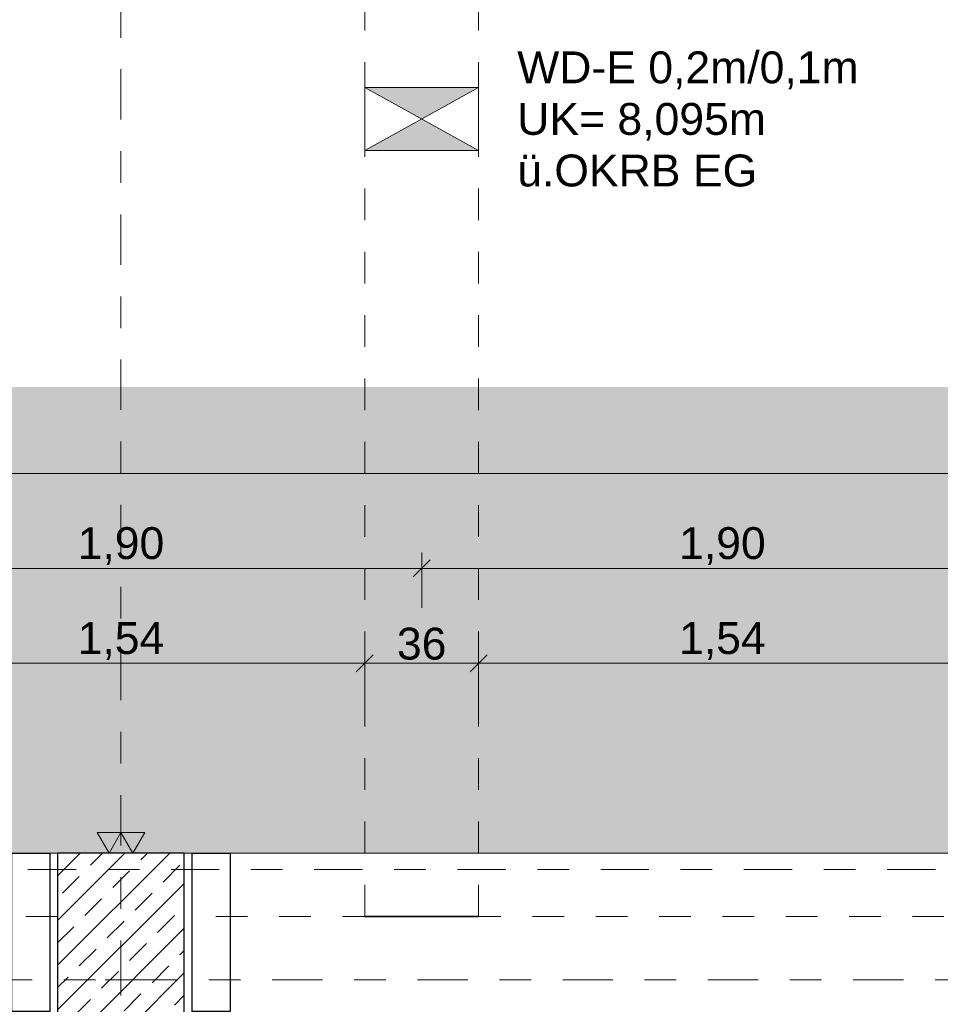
# Model space of a CAD drawing. Header units: metres. Extents: x -180 to 4, y -49 to 6.
# Tile 130 of 256: x -152.94 to -150.03, y -39.52 to -36.41. Entities that reach past the tile are written whole.
import ezdxf

# ---------------------------------------------------------------- set-up
doc = ezdxf.new("R2010")
doc.units = ezdxf.units.M
doc.header["$LTSCALE"] = 0.05
doc.header["$PDMODE"] = 1
doc.header["$PDSIZE"] = -2
for name, pattern in [('ISO-10 Strichpunktlinie', [4.699, 3.048, -0.762, 0.127, -0.762]), ('Linienart-20', [2.116531, 1.058062, -1.058469]), ('Linienart-53', [5.291531, 3.175, -1.058062, 0.352704, -0.705764])]:
    doc.linetypes.add(name, pattern=pattern)
doc.layers.get('0').update_dxf_attribs({"lineweight": 25})
for name, color, linetype, lineweight, true_color in [('30 -33 Aussenwände- 3 Aussenstützen', 7, 'Continuous', 50, 0x0000dd), ('30 -33 Aussenwände- 7 Fassade_ Elemente', 7, 'Continuous', 9, 0x00aacc), ('30 -34 Innenwände- 11 Durchbruch', 4, 'Continuous', 9, 0x00ffff), ('30 -35 Decken- 1 Konstruktion-Träger- Stahlbeton', 7, 'Continuous', 13, 0x33aa00), ('70 -72 Beschriftung- 1 Beschriftung allgemein', 7, 'Continuous', 9, 0xff6633), ('70 -72 Beschriftung- 2 Beschriftung Bauteile', 7, 'Continuous', 9, 0x9999ff), ('70 -72 Beschriftung- 7 Detailverweise Linie', 7, 'Continuous', 9, 0x00dd00), ('70 -76 Bemaßung- 2 Allgemein', 7, 'Continuous', 5, 0x6666cc), ('CW-Unsichtbar', 7, 'Continuous', 9, 0x599559)]:
    doc.layers.add(name, color=color, linetype=linetype, lineweight=lineweight, true_color=true_color)
for name, color, linetype, lineweight in [('70 -71 Achsen- 1 Gebäudeachsen', 7, 'Linienart-53', 18), ('70 -72 Beschriftung-14 Schatten', 7, 'Continuous', 5), ('70 -73 Bauteildarst.- 1 Ansicht 0.15', 7, 'Continuous', 15), ('Keine', 7, 'Continuous', 9)]:
    doc.layers.add(name, color=color, linetype=linetype, lineweight=lineweight)
doc.styles.add('Arial', font='arial.ttf')
doc.dimstyles.new('k+k 1_50', dxfattribs={"dimtxt": 0.100689, "dimasz": 0.05302, "dimexe": 0.05, "dimexo": 0.15, "dimgap": 0.01, "dimtad": 1, "dimdec": 3, "dimtxsty": 'Arial', "dimblk": 'VW_SLASH', "dimblk1": 'VW_SLASH', "dimblk2": 'VW_SLASH', "dimcen": 0, "dimdle": 0.05, "dimadec": 3, "dimazin": 0, "dimtfac": 0.75, "dimtdec": 3, "dimtix": 1, "dimtmove": 0, "dimatfit": 0, "dimldrblk": 'VW_SLASH-1', "dimfxl": 0.125, "dimfxlon": 1, "dimfrac": 2, "dimtolj": 1, "dimarcsym": 0})
doc.dimstyles.new('k+k_klein', dxfattribs={"dimtxt": 0.100689, "dimasz": 0.05302, "dimexe": 0.05, "dimexo": 0.15, "dimgap": 0.005, "dimtad": 1, "dimdec": 3, "dimtxsty": 'Arial', "dimblk": 'VW_SLASH-2', "dimblk1": 'VW_SLASH-2', "dimblk2": 'VW_SLASH-2', "dimcen": 0, "dimdle": 0.025, "dimadec": 3, "dimazin": 0, "dimtfac": 0.75, "dimtdec": 3, "dimtix": 1, "dimtmove": 0, "dimatfit": 0, "dimldrblk": 'VW_FILLEDARROW', "dimfxl": 0.1, "dimfxlon": 1, "dimfrac": 2, "dimtolj": 1, "dimarcsym": 0})

# ---------------------------------------------------------------- blocks, each defined once
blk = doc.blocks.new('Gruppe-2243')
at = {"color": 255}
blk.add_wipeout([(-152.621, -40.044), (-160.221, -40.044), (-160.221, -39.047), (-152.621, -39.047)], dxfattribs=at).dxf.layer = '30 -33 Aussenwände- 7 Fassade_ Elemente'
at = {"layer": '30 -33 Aussenwände- 7 Fassade_ Elemente'}
for p, q in [((-152.621, -39.497), (-152.621, -39.397)), ((-152.671, -39.447), (-152.571, -39.447))]:
    blk.add_line(p, q, dxfattribs=at)
at = {"color": 255}
blk.add_wipeout([(-152.846, -39.802), (-152.846, -39.047), (-159.996, -39.047), (-159.996, -39.802), (-160.151, -39.802), (-160.151, -40.044), (-152.691, -40.044), (-152.691, -39.802)], dxfattribs=at).dxf.layer = '30 -33 Aussenwände- 7 Fassade_ Elemente'
at = {"layer": '30 -33 Aussenwände- 7 Fassade_ Elemente', "flags": 128}
blk.add_lwpolyline([(-152.846, -39.802), (-152.846, -39.047), (-159.996, -39.047), (-159.996, -39.802), (-160.151, -39.802), (-160.151, -40.044), (-152.691, -40.044), (-152.691, -39.802)], close=True, dxfattribs=at)
at = {"color": 255, "lineweight": 25}
blk.add_wipeout([(-152.846, -39.547), (-152.966, -39.547), (-152.966, -39.047), (-152.846, -39.047)], dxfattribs=at).dxf.layer = '30 -33 Aussenwände- 7 Fassade_ Elemente'
at = {"layer": '30 -33 Aussenwände- 7 Fassade_ Elemente', "lineweight": 25, "flags": 128}
blk.add_lwpolyline([(-152.846, -39.547), (-152.966, -39.547), (-152.966, -39.047), (-152.846, -39.047)], close=True, dxfattribs=at)
blk = doc.blocks.new('Gruppe-3113')
at = {"color": 255, "linetype": 'Continuous', "lineweight": 9, "transparency": 33554687}
blk.add_wipeout([(-1.1, 0.035), (-1.1, -0.225), (1.1, -0.225), (1.1, 0.035)], dxfattribs=at).dxf.layer = '30 -33 Aussenwände- 7 Fassade_ Elemente'
at = {"layer": '30 -33 Aussenwände- 7 Fassade_ Elemente', "color": 7, "linetype": 'Continuous', "lineweight": 9, "transparency": 33554687, "flags": 128}
blk.add_lwpolyline([(-1.1, 0.035), (-1.1, -0.225), (1.1, -0.225), (1.1, 0.035)], dxfattribs=at)
blk = doc.blocks.new('Gruppe-3114')
at = {"color": 255, "linetype": 'Continuous', "lineweight": 9, "transparency": 33554687}
blk.add_wipeout([(-1.1, 0.125), (-1.1, 0.225), (1.1, 0.225), (1.1, 0.125)], dxfattribs=at).dxf.layer = '30 -33 Aussenwände- 7 Fassade_ Elemente'
at = {"layer": '30 -33 Aussenwände- 7 Fassade_ Elemente', "color": 7, "linetype": 'Continuous', "lineweight": 9, "transparency": 33554687, "flags": 128}
blk.add_lwpolyline([(-1.1, 0.125), (-1.1, 0.225), (1.1, 0.225), (1.1, 0.125)], dxfattribs=at)
blk = doc.blocks.new('Gruppe-3115')
at = {"color": 255, "linetype": 'Continuous', "lineweight": 5, "transparency": 33554687}
blk.add_wipeout([(-1.02, 0.1075), (-1.02, 0.125), (1.02, 0.125), (1.02, 0.1075)], dxfattribs=at).dxf.layer = '30 -33 Aussenwände- 7 Fassade_ Elemente'
blk = doc.blocks.new('Gruppe-3116')
at = {"layer": '30 -33 Aussenwände- 7 Fassade_ Elemente', "color": 7, "linetype": 'Continuous', "lineweight": 9, "transparency": 33554687}
blk.add_line((-1.02, 0.125), (1.02, 0.125), dxfattribs=at)
at = {"color": 255, "linetype": 'Continuous', "lineweight": 9, "transparency": 33554687}
blk.add_wipeout([(-1.02, 0.125), (1.02, 0.125), (1.02, 0.035), (-1.02, 0.035)], dxfattribs=at).dxf.layer = '30 -33 Aussenwände- 7 Fassade_ Elemente'
at = {"layer": '30 -33 Aussenwände- 7 Fassade_ Elemente', "color": 7, "linetype": 'Continuous', "lineweight": 9, "transparency": 33554687}
blk.add_line((1.02, 0.08), (-1.02, 0.08), dxfattribs=at)
at = {"layer": '30 -33 Aussenwände- 7 Fassade_ Elemente', "color": 7, "linetype": 'Continuous', "lineweight": 9, "transparency": 33554687, "flags": 128}
blk.add_lwpolyline([(-1.02, 0.125), (1.02, 0.125), (1.02, 0.035), (-1.02, 0.035)], close=True, dxfattribs=at)
blk = doc.blocks.new('Gruppe-3117')
at = {"color": 255, "linetype": 'Continuous', "lineweight": 9, "transparency": 33554687}
for points in [[(-1.1, 0.125), (-1.02, 0.125), (-1.02, 0.035), (-1.1, 0.035)], [(1.1, 0.125), (1.02, 0.125), (1.02, 0.035), (1.1, 0.035)]]:
    blk.add_wipeout(points, dxfattribs=at).dxf.layer = '30 -33 Aussenwände- 7 Fassade_ Elemente'
at = {"layer": '30 -33 Aussenwände- 7 Fassade_ Elemente', "color": 7, "linetype": 'Continuous', "lineweight": 9, "transparency": 33554687}
for p, q in [((-1.1, 0.035), (-1.1, 0.125)), ((-1.02, 0.035), (-1.02, 0.125)), ((1.02, 0.035), (1.02, 0.125)), ((1.1, 0.035), (1.1, 0.125))]:
    blk.add_line(p, q, dxfattribs=at)
at = {"layer": '30 -33 Aussenwände- 7 Fassade_ Elemente', "color": 7, "linetype": 'Continuous', "lineweight": 9, "transparency": 33554687, "flags": 128}
for points in [[(-1.1, 0.125), (-1.02, 0.125), (-1.02, 0.035), (-1.1, 0.035)], [(1.1, 0.125), (1.02, 0.125), (1.02, 0.035), (1.1, 0.035)]]:
    blk.add_lwpolyline(points, close=True, dxfattribs=at)
blk = doc.blocks.new('Gruppe-3118')
at = {"layer": '30 -33 Aussenwände- 7 Fassade_ Elemente', "color": 7, "transparency": 33554687}
for name in ['Gruppe-3114', 'Gruppe-3113']:
    blk.add_blockref(name, (0, 0), dxfattribs=at)
blk.add_blockref('Gruppe-3115', (0, 0), dxfattribs=at)
blk.add_blockref('Gruppe-3116', (0, 0), dxfattribs=at)
blk.add_blockref('Gruppe-3117', (0, 0), dxfattribs=at)
blk = doc.blocks.new('Fenster (2D)-121')
at = {"layer": 'CW-Unsichtbar', "linetype": 'Continuous', "lineweight": 5, "transparency": 33554687}
for p in [(-1.1, 0), (1.1, 0)]:
    blk.add_point(p, dxfattribs=at)
at = {"layer": '30 -33 Aussenwände- 7 Fassade_ Elemente', "color": 0, "flags": 1}
for tag in ['IFC_UUID', 'instanceID']:
    blk.add_attdef(tag, (-152.2643, -39.902), '', height=0.00018, dxfattribs=at)
at = {"layer": '30 -33 Aussenwände- 7 Fassade_ Elemente', "color": 7, "transparency": 33554687}
blk.add_blockref('Gruppe-3118', (0, 0), dxfattribs=at)
blk = doc.blocks.new('Gruppe-3170')
at = {"layer": '30 -33 Aussenwände- 7 Fassade_ Elemente', "rotation": 180}
blk.add_blockref('Fenster (2D)-121', (-151.1643, -39.677), dxfattribs=at)
at = {"color": 255}
blk.add_wipeout([(-145.021, -40.044), (-152.621, -40.044), (-152.621, -39.047), (-145.021, -39.047)], dxfattribs=at).dxf.layer = '30 -33 Aussenwände- 7 Fassade_ Elemente'
at = {"layer": '30 -33 Aussenwände- 7 Fassade_ Elemente'}
for p, q in [((-152.621, -39.497), (-152.621, -39.397)), ((-152.671, -39.447), (-152.571, -39.447))]:
    blk.add_line(p, q, dxfattribs=at)
at = {"color": 255}
blk.add_wipeout([(-145.246, -39.802), (-145.246, -39.047), (-152.396, -39.047), (-152.396, -39.802), (-152.551, -39.802), (-152.551, -40.044), (-145.091, -40.044), (-145.091, -39.802)], dxfattribs=at).dxf.layer = '30 -33 Aussenwände- 7 Fassade_ Elemente'
at = {"layer": '30 -33 Aussenwände- 7 Fassade_ Elemente', "flags": 128}
blk.add_lwpolyline([(-145.246, -39.802), (-145.246, -39.047), (-152.396, -39.047), (-152.396, -39.802), (-152.551, -39.802), (-152.551, -40.044), (-145.091, -40.044), (-145.091, -39.802)], close=True, dxfattribs=at)
at = {"color": 255, "lineweight": 25}
blk.add_wipeout([(-152.276, -39.547), (-152.396, -39.547), (-152.396, -39.047), (-152.276, -39.047)], dxfattribs=at).dxf.layer = '30 -33 Aussenwände- 7 Fassade_ Elemente'
at = {"layer": '30 -33 Aussenwände- 7 Fassade_ Elemente', "lineweight": 25, "flags": 128}
blk.add_lwpolyline([(-152.276, -39.547), (-152.396, -39.547), (-152.396, -39.047), (-152.276, -39.047)], close=True, dxfattribs=at)
blk = doc.blocks.new('Gruppe-11025')
at = {"layer": '30 -35 Decken- 1 Konstruktion-Träger- Stahlbeton', "color": 7, "linetype": 'Linienart-20', "lineweight": 13, "transparency": 33554687}
blk.add_line((-99.221, -39.247), (-160.421, -39.247), dxfattribs=at)
at = {"layer": '30 -35 Decken- 1 Konstruktion-Träger- Stahlbeton', "color": 0, "flags": 1}
for tag in ['IFC_UUID', 'instanceID']:
    blk.add_attdef(tag, (-160.421, -39.647), '', height=0.00018, dxfattribs=at)
blk = doc.blocks.new('Gruppe-11486')
at = {"layer": '30 -33 Aussenwände- 3 Aussenstützen', "linetype": 'Continuous', "lineweight": 9, "transparency": 33554687}
for p, q in [((-152.621, -39.497), (-152.621, -39.397)), ((-152.671, -39.447), (-152.571, -39.447))]:
    blk.add_line(p, q, dxfattribs=at)
blk = doc.blocks.new('Gruppe-11487')
at = {"color": 255, "lineweight": 25, "transparency": 33554687}
blk.add_wipeout([(-152.821, -39.047), (-152.821, -39.647), (-152.421, -39.647), (-152.421, -39.047)], dxfattribs=at).dxf.layer = '30 -33 Aussenwände- 3 Aussenstützen'
at = {"layer": '30 -33 Aussenwände- 3 Aussenstützen', "linetype": 'Continuous', "lineweight": 9, "transparency": 33554687}
h = blk.add_hatch(dxfattribs=at)
h.set_pattern_fill('Stahlbeton1 1mm SRF', style=0, pattern_type=2)
h.set_pattern_definition([(45, (0, 0), (0.07071068, -0.07071068), []), (45, (0.03536, -0.03536), (0.07071068, -0.07071068), [0.075, -0.05])])
h.paths.add_polyline_path([(-152.821, -39.047), (-152.821, -39.647), (-152.421, -39.647), (-152.421, -39.047)])
at = {"layer": '30 -33 Aussenwände- 3 Aussenstützen', "lineweight": 25, "transparency": 33554687, "flags": 128}
blk.add_lwpolyline([(-152.821, -39.047), (-152.821, -39.647), (-152.421, -39.647), (-152.421, -39.047)], close=True, dxfattribs=at)
at = {"layer": '30 -33 Aussenwände- 3 Aussenstützen', "transparency": 33554687}
blk.add_blockref('Gruppe-11486', (0, 0), dxfattribs=at)
blk = doc.blocks.new('Gruppe-11488')
at = {"layer": '30 -33 Aussenwände- 3 Aussenstützen', "color": 7}
blk.add_blockref('Gruppe-11487', (0, 0), dxfattribs=at)
at = {"layer": '30 -33 Aussenwände- 3 Aussenstützen', "color": 0, "flags": 1}
for tag in ['IFC_UUID', 'instanceID']:
    blk.add_attdef(tag, (-152.821, -39.647), '', height=0.00018, dxfattribs=at)
blk = doc.blocks.new('Gruppe-12219')
at = {"layer": '30 -35 Decken- 1 Konstruktion-Träger- Stahlbeton', "color": 7, "linetype": 'Linienart-20', "lineweight": 13, "transparency": 33554687}
for p, q in [((-151.851, -39.247), (-151.851, -11.897)), ((-151.491, -39.247), (-151.491, -11.897))]:
    blk.add_line(p, q, dxfattribs=at)
at = {"layer": '30 -35 Decken- 1 Konstruktion-Träger- Stahlbeton', "color": 7, "linetype": 'Continuous', "lineweight": 35, "transparency": 33554687, "flags": 128}
blk.add_lwpolyline([(-151.851, -39.247), (-151.491, -39.247)], dxfattribs=at)
at = {"layer": '30 -35 Decken- 1 Konstruktion-Träger- Stahlbeton', "color": 0, "flags": 1}
for tag in ['IFC_UUID', 'instanceID']:
    blk.add_attdef(tag, (-151.851, -39.247), '', height=0.00018, dxfattribs=at)
blk = doc.blocks.new('_01-OG1_Tragwerk (2D)')
at = {"layer": '30 -33 Aussenwände- 7 Fassade_ Elemente', "color": 7}
blk.add_blockref('Gruppe-2243', (0, 0), dxfattribs=at)
blk.add_blockref('Gruppe-3170', (0, 0), dxfattribs=at)
at = {"layer": '30 -35 Decken- 1 Konstruktion-Träger- Stahlbeton'}
for name in ['Gruppe-12219', 'Gruppe-11025']:
    blk.add_blockref(name, (0, 0), dxfattribs=at)
at = {"layer": '30 -33 Aussenwände- 3 Aussenstützen'}
blk.add_blockref('Gruppe-11488', (0, 0), dxfattribs=at)
blk = doc.blocks.new('Gruppe-14091')
at = {"layer": '30 -34 Innenwände- 11 Durchbruch', "linetype": 'Continuous', "lineweight": 0}
blk.add_hatch(color=4, dxfattribs=at).paths.add_polyline_path([(-151.851, -36.627), (-151.491, -36.627), (-151.851, -36.827), (-151.491, -36.827)])
at = {"layer": '30 -34 Innenwände- 11 Durchbruch', "flags": 128}
blk.add_lwpolyline([(-151.851, -36.627), (-151.491, -36.627), (-151.851, -36.827), (-151.491, -36.827)], close=True, dxfattribs=at)
blk = doc.blocks.new('Gruppe-14092')
at = {"layer": '30 -34 Innenwände- 11 Durchbruch', "flags": 128}
blk.add_lwpolyline([(-151.851, -36.827), (-151.851, -36.627), (-151.491, -36.827), (-151.491, -36.627)], close=True, dxfattribs=at)
blk = doc.blocks.new('Gruppe-14093')
at = {"layer": '30 -34 Innenwände- 11 Durchbruch', "insert": (-151.3692, -36.9415), "char_height": 0.100689, "attachment_point": 7, "line_spacing_factor": 0.970891, "style": 'Arial'}
blk.add_mtext('WD-E 0,2m/0,1m\\PUK= 8,095m \\Pü.OKRB EG', dxfattribs=at)
blk = doc.blocks.new('Gruppe-14094')
at = {"layer": '30 -34 Innenwände- 11 Durchbruch', "color": 7, "transparency": 33554687}
blk.add_blockref('Gruppe-14093', (0, 0), dxfattribs=at)
at = {"layer": '30 -34 Innenwände- 11 Durchbruch'}
for name in ['Gruppe-14091', 'Gruppe-14092']:
    blk.add_blockref(name, (0, 0), dxfattribs=at)
blk = doc.blocks.new('Gruppe-14095')
at = {"layer": 'CW-Unsichtbar', "linetype": 'Continuous', "lineweight": 5, "transparency": 33554687}
for p in [(-151.851, -36.727), (-151.491, -36.727)]:
    blk.add_point(p, dxfattribs=at)
at = {"layer": '30 -34 Innenwände- 11 Durchbruch', "color": 7, "transparency": 33554687}
blk.add_blockref('Gruppe-14094', (0, 0), dxfattribs=at)
at = {"layer": '30 -34 Innenwände- 11 Durchbruch', "color": 0, "flags": 1}
for tag in ['IFC_UUID', 'instanceID', 'prm0_name', 'prm0_type', 'prm0_value', 'prm1_name', 'prm1_type', 'prm1_value', 'prm2_name', 'prm2_type', 'prm2_value', 'prm3_name', 'prm3_type', 'prm3_value', 'prm4_name', 'prm4_type', 'prm4_value', 'prm5_name', 'prm5_type', 'prm5_value', 'prm6_name', 'prm6_type', 'prm6_value', 'prm7_name', 'prm7_type', 'prm7_value']:
    blk.add_attdef(tag, (-151.851, -36.9461), '', height=0.00018, dxfattribs=at)
blk = doc.blocks.new('_OG1_2D (2D)')
at = {"layer": '70 -72 Beschriftung-14 Schatten', "linetype": 'Continuous', "lineweight": 0}
blk.add_hatch(color=7, dxfattribs=at).paths.add_polyline_path([(-159.97099996, -11.94704198), (-159.09413416, -11.94704198), (-159.09413416, -37.57385778), (-99.54599996, -37.57385778), (-99.54599996, -39.04704198), (-159.97099996, -39.04704198)])
at = {"layer": '70 -72 Beschriftung- 7 Detailverweise Linie', "linetype": 'ISO-10 Strichpunktlinie', "flags": 128}
blk.add_lwpolyline([(-160.15352994, -39.09857212), (-99.45100868, -39.09857212), (-99.45100868, -40.11857212), (-160.15352994, -40.11857212)], close=True, dxfattribs=at)
at = {"layer": '70 -73 Bauteildarst.- 1 Ansicht 0.15', "flags": 128}
blk.add_lwpolyline([(-159.97099996, -11.94704198), (-99.54599996, -11.94704198), (-99.54599996, -39.04704198), (-159.97099996, -39.04704198)], close=True, dxfattribs=at)
at = {"layer": '30 -34 Innenwände- 11 Durchbruch'}
blk.add_blockref('Gruppe-14095', (0, 0), dxfattribs=at)
blk = doc.blocks.new('VW_SLASH-2')
at = {"color": 0, "linetype": 'ByBlock', "lineweight": -2, "transparency": 16777216}
blk.add_line((0.472, 0), (-1, 0), dxfattribs=at)
at = {"color": 0, "lineweight": 5, "transparency": 16777216, "flags": 128}
blk.add_lwpolyline([(0.5, 0.5), (-0.5, -0.5)], dxfattribs=at)
blk = doc.blocks.new('*D16895')
at = {"layer": '70 -76 Bemaßung- 2 Allgemein', "color": 0, "lineweight": -2}
for p, q in [((-160.021, -43.672), (-160.021, -43.822)), ((-152.821, -43.672), (-152.821, -43.822)), ((-152.874, -43.772), (-159.968, -43.772))]:
    blk.add_line(p, q, dxfattribs=at)
at = {"layer": 'Defpoints', "color": 0}
for p in [(-160.021, -30.997), (-152.821, -39.047), (-160.021, -43.772)]:
    blk.add_point(p, dxfattribs=at)
at = {"layer": '70 -76 Bemaßung- 2 Allgemein', "color": 0, "lineweight": -2, "xscale": 0.05302001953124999, "yscale": 0.05302001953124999, "zscale": 0.05302001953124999, "rotation": 180}
blk.add_blockref('VW_SLASH-2', (-160.021, -43.772), dxfattribs=at)
at = {"layer": '70 -76 Bemaßung- 2 Allgemein', "color": 0, "lineweight": -2, "xscale": 0.05302001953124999, "yscale": 0.05302001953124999, "zscale": 0.05302001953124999}
blk.add_blockref('VW_SLASH-2', (-152.821, -43.772), dxfattribs=at)
at = {"layer": '70 -76 Bemaßung- 2 Allgemein', "color": 0, "insert": (-156.421, -43.7016), "char_height": 0.10069, "attachment_point": 5, "style": 'Arial'}
blk.add_mtext('\\A1;7,20', dxfattribs=at)
blk = doc.blocks.new('VW_FILLEDARROW')
at = {"linetype": 'Continuous', "lineweight": 0, "transparency": 16777216}
blk.add_hatch(color=0, dxfattribs=at).paths.add_polyline_path([(-2.829, 0.758), (0, 0), (-2.829, -0.758)])
at = {"color": 0, "lineweight": 5, "transparency": 16777216, "flags": 128}
blk.add_lwpolyline([(-2.829, 0.758), (0, 0), (-2.829, -0.758)], close=True, dxfattribs=at)
blk = doc.blocks.new('*D16896')
at = {"layer": '70 -76 Bemaßung- 2 Allgemein', "color": 0, "lineweight": -2}
for p, q in [((-152.821, -43.672), (-152.821, -43.822)), ((-152.621, -43.672), (-152.621, -43.822)), ((-152.674, -43.772), (-152.768, -43.772))]:
    blk.add_line(p, q, dxfattribs=at)
at = {"layer": 'Defpoints', "color": 0}
for p in [(-152.821, -39.047), (-152.621, -40.794), (-152.821, -43.772)]:
    blk.add_point(p, dxfattribs=at)
at = {"layer": '70 -76 Bemaßung- 2 Allgemein', "color": 0, "lineweight": -2, "xscale": 0.05302001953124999, "yscale": 0.05302001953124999, "zscale": 0.05302001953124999, "rotation": 180}
blk.add_blockref('VW_SLASH-2', (-152.821, -43.772), dxfattribs=at)
at = {"layer": '70 -76 Bemaßung- 2 Allgemein', "color": 0, "lineweight": -2, "xscale": 0.05302001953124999, "yscale": 0.05302001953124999, "zscale": 0.05302001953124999}
blk.add_blockref('VW_SLASH-2', (-152.621, -43.772), dxfattribs=at)
at = {"layer": '70 -76 Bemaßung- 2 Allgemein', "color": 0, "insert": (-152.721, -43.7106), "char_height": 0.10069, "attachment_point": 5, "style": 'Arial'}
blk.add_mtext('\\A1;20', dxfattribs=at)
blk = doc.blocks.new('*D16897')
at = {"layer": '70 -76 Bemaßung- 2 Allgemein', "color": 0, "lineweight": -2}
for p, q in [((-152.621, -43.672), (-152.621, -43.822)), ((-152.421, -43.672), (-152.421, -43.822)), ((-152.474, -43.772), (-152.568, -43.772))]:
    blk.add_line(p, q, dxfattribs=at)
at = {"layer": 'Defpoints', "color": 0}
for p in [(-152.421, -39.047), (-152.621, -40.794), (-152.621, -43.772)]:
    blk.add_point(p, dxfattribs=at)
at = {"layer": '70 -76 Bemaßung- 2 Allgemein', "color": 0, "lineweight": -2, "xscale": 0.05302001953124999, "yscale": 0.05302001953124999, "zscale": 0.05302001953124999, "rotation": 180}
blk.add_blockref('VW_SLASH-2', (-152.621, -43.772), dxfattribs=at)
at = {"layer": '70 -76 Bemaßung- 2 Allgemein', "color": 0, "lineweight": -2, "xscale": 0.05302001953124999, "yscale": 0.05302001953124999, "zscale": 0.05302001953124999}
blk.add_blockref('VW_SLASH-2', (-152.421, -43.772), dxfattribs=at)
at = {"layer": '70 -76 Bemaßung- 2 Allgemein', "color": 0, "insert": (-152.521, -43.7106), "char_height": 0.10069, "attachment_point": 5, "style": 'Arial'}
blk.add_mtext('\\A1;20', dxfattribs=at)
blk = doc.blocks.new('*D16898')
at = {"layer": '70 -76 Bemaßung- 2 Allgemein', "color": 0, "lineweight": -2}
for p, q in [((-152.421, -43.672), (-152.421, -43.822)), ((-145.221, -43.672), (-145.221, -43.822)), ((-145.274, -43.772), (-152.368, -43.772))]:
    blk.add_line(p, q, dxfattribs=at)
at = {"layer": 'Defpoints', "color": 0}
for p in [(-152.421, -39.047), (-145.221, -39.047), (-152.421, -43.772)]:
    blk.add_point(p, dxfattribs=at)
at = {"layer": '70 -76 Bemaßung- 2 Allgemein', "color": 0, "lineweight": -2, "xscale": 0.05302001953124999, "yscale": 0.05302001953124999, "zscale": 0.05302001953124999, "rotation": 180}
blk.add_blockref('VW_SLASH-2', (-152.421, -43.772), dxfattribs=at)
at = {"layer": '70 -76 Bemaßung- 2 Allgemein', "color": 0, "lineweight": -2, "xscale": 0.05302001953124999, "yscale": 0.05302001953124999, "zscale": 0.05302001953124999}
blk.add_blockref('VW_SLASH-2', (-145.221, -43.772), dxfattribs=at)
at = {"layer": '70 -76 Bemaßung- 2 Allgemein', "color": 0, "insert": (-148.821, -43.7016), "char_height": 0.10069, "attachment_point": 5, "style": 'Arial'}
blk.add_mtext('\\A1;7,20', dxfattribs=at)
blk = doc.blocks.new('VW_SLASH')
at = {"color": 0, "linetype": 'ByBlock', "lineweight": -2, "transparency": 16777216}
blk.add_line((0.943, 0), (-1, 0), dxfattribs=at)
at = {"color": 0, "lineweight": 20, "transparency": 16777216, "flags": 128}
blk.add_lwpolyline([(0.5, 0.5), (-0.5, -0.5)], dxfattribs=at)
blk = doc.blocks.new('*D18686')
at = {"layer": '70 -76 Bemaßung- 2 Allgemein', "color": 0, "lineweight": -2}
for p, q in [((-153.391, -38.572), (-153.391, -38.397)), ((-151.851, -38.572), (-151.851, -38.397)), ((-151.904, -38.447), (-153.338, -38.447))]:
    blk.add_line(p, q, dxfattribs=at)
at = {"layer": 'Defpoints', "color": 0}
for p in [(-153.391, -38.447), (-153.391, -39.447), (-151.851, -39.447)]:
    blk.add_point(p, dxfattribs=at)
at = {"layer": '70 -76 Bemaßung- 2 Allgemein', "color": 0, "lineweight": -2, "xscale": 0.05302001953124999, "yscale": 0.05302001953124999, "zscale": 0.05302001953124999, "rotation": 180}
blk.add_blockref('VW_SLASH', (-153.391, -38.447), dxfattribs=at)
at = {"layer": '70 -76 Bemaßung- 2 Allgemein', "color": 0, "lineweight": -2, "xscale": 0.05302001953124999, "yscale": 0.05302001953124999, "zscale": 0.05302001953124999}
blk.add_blockref('VW_SLASH', (-151.851, -38.447), dxfattribs=at)
at = {"layer": '70 -76 Bemaßung- 2 Allgemein', "color": 0, "insert": (-152.621, -38.3766), "char_height": 0.10069, "attachment_point": 5, "style": 'Arial'}
blk.add_mtext('\\A1;1,54', dxfattribs=at)
blk = doc.blocks.new('VW_SLASH-1')
at = {"color": 0, "linetype": 'ByBlock', "lineweight": -2, "transparency": 16777216}
blk.add_line((0.943, 0), (-1, 0), dxfattribs=at)
at = {"color": 0, "lineweight": 5, "transparency": 16777216, "flags": 128}
blk.add_lwpolyline([(0.5, 0.5), (-0.5, -0.5)], dxfattribs=at)
blk = doc.blocks.new('*D18687')
at = {"layer": '70 -76 Bemaßung- 2 Allgemein', "color": 0, "lineweight": -2}
for p, q in [((-151.851, -38.572), (-151.851, -38.397)), ((-151.491, -38.572), (-151.491, -38.397)), ((-151.544, -38.447), (-151.798, -38.447))]:
    blk.add_line(p, q, dxfattribs=at)
at = {"layer": 'Defpoints', "color": 0}
for p in [(-151.851, -38.447), (-151.851, -39.447), (-151.491, -39.447)]:
    blk.add_point(p, dxfattribs=at)
at = {"layer": '70 -76 Bemaßung- 2 Allgemein', "color": 0, "lineweight": -2, "xscale": 0.05302001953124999, "yscale": 0.05302001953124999, "zscale": 0.05302001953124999, "rotation": 180}
blk.add_blockref('VW_SLASH', (-151.851, -38.447), dxfattribs=at)
at = {"layer": '70 -76 Bemaßung- 2 Allgemein', "color": 0, "lineweight": -2, "xscale": 0.05302001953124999, "yscale": 0.05302001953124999, "zscale": 0.05302001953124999}
blk.add_blockref('VW_SLASH', (-151.491, -38.447), dxfattribs=at)
at = {"layer": '70 -76 Bemaßung- 2 Allgemein', "color": 0, "insert": (-151.671, -38.3856), "char_height": 0.10069, "attachment_point": 5, "style": 'Arial'}
blk.add_mtext('\\A1;36', dxfattribs=at)
blk = doc.blocks.new('*D18688')
at = {"layer": '70 -76 Bemaßung- 2 Allgemein', "color": 0, "lineweight": -2}
for p, q in [((-151.491, -38.572), (-151.491, -38.397)), ((-149.951, -38.572), (-149.951, -38.397)), ((-150.004, -38.447), (-151.438, -38.447))]:
    blk.add_line(p, q, dxfattribs=at)
at = {"layer": 'Defpoints', "color": 0}
for p in [(-151.491, -38.447), (-151.491, -39.447), (-149.951, -39.447)]:
    blk.add_point(p, dxfattribs=at)
at = {"layer": '70 -76 Bemaßung- 2 Allgemein', "color": 0, "lineweight": -2, "xscale": 0.05302001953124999, "yscale": 0.05302001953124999, "zscale": 0.05302001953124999, "rotation": 180}
blk.add_blockref('VW_SLASH', (-151.491, -38.447), dxfattribs=at)
at = {"layer": '70 -76 Bemaßung- 2 Allgemein', "color": 0, "lineweight": -2, "xscale": 0.05302001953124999, "yscale": 0.05302001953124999, "zscale": 0.05302001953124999}
blk.add_blockref('VW_SLASH', (-149.951, -38.447), dxfattribs=at)
at = {"layer": '70 -76 Bemaßung- 2 Allgemein', "color": 0, "insert": (-150.721, -38.3766), "char_height": 0.10069, "attachment_point": 5, "style": 'Arial'}
blk.add_mtext('\\A1;1,54', dxfattribs=at)
blk = doc.blocks.new('*D18946')
at = {"layer": '70 -76 Bemaßung- 2 Allgemein', "color": 0, "lineweight": -2}
for p, q in [((-160.096, -37.972), (-160.096, -37.797)), ((-99.546, -37.972), (-99.546, -37.797)), ((-99.599, -37.847), (-160.043, -37.847))]:
    blk.add_line(p, q, dxfattribs=at)
at = {"layer": 'Defpoints', "color": 0}
for p in [(-160.096, -37.847), (-160.096, -38.447), (-99.546, -38.447)]:
    blk.add_point(p, dxfattribs=at)
at = {"layer": '70 -76 Bemaßung- 2 Allgemein', "color": 0, "lineweight": -2, "xscale": 0.05302001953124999, "yscale": 0.05302001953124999, "zscale": 0.05302001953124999, "rotation": 180}
blk.add_blockref('VW_SLASH', (-160.096, -37.847), dxfattribs=at)
at = {"layer": '70 -76 Bemaßung- 2 Allgemein', "color": 0, "lineweight": -2, "xscale": 0.05302001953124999, "yscale": 0.05302001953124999, "zscale": 0.05302001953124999}
blk.add_blockref('VW_SLASH', (-99.546, -37.847), dxfattribs=at)
at = {"layer": '70 -76 Bemaßung- 2 Allgemein', "color": 0, "insert": (-129.821, -37.7766), "char_height": 0.10069, "attachment_point": 5, "style": 'Arial'}
blk.add_mtext('\\A1;60,55', dxfattribs=at)
blk = doc.blocks.new('*D18951')
at = {"layer": '70 -76 Bemaßung- 2 Allgemein', "color": 0, "lineweight": -2}
for p, q in [((-153.571, -38.272), (-153.571, -38.097)), ((-151.671, -38.272), (-151.671, -38.097)), ((-151.724, -38.147), (-153.518, -38.147))]:
    blk.add_line(p, q, dxfattribs=at)
at = {"layer": 'Defpoints', "color": 0}
for p in [(-153.571, -38.147), (-153.571, -39.447), (-151.671, -39.447)]:
    blk.add_point(p, dxfattribs=at)
at = {"layer": '70 -76 Bemaßung- 2 Allgemein', "color": 0, "lineweight": -2, "xscale": 0.05302001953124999, "yscale": 0.05302001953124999, "zscale": 0.05302001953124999, "rotation": 180}
blk.add_blockref('VW_SLASH', (-153.571, -38.147), dxfattribs=at)
at = {"layer": '70 -76 Bemaßung- 2 Allgemein', "color": 0, "lineweight": -2, "xscale": 0.05302001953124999, "yscale": 0.05302001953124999, "zscale": 0.05302001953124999}
blk.add_blockref('VW_SLASH', (-151.671, -38.147), dxfattribs=at)
at = {"layer": '70 -76 Bemaßung- 2 Allgemein', "color": 0, "insert": (-152.621, -38.0766), "char_height": 0.10069, "attachment_point": 5, "style": 'Arial'}
blk.add_mtext('\\A1;1,90', dxfattribs=at)
blk = doc.blocks.new('*D18952')
at = {"layer": '70 -76 Bemaßung- 2 Allgemein', "color": 0, "lineweight": -2}
for p, q in [((-151.671, -38.272), (-151.671, -38.097)), ((-149.771, -38.272), (-149.771, -38.097)), ((-149.824, -38.147), (-151.618, -38.147))]:
    blk.add_line(p, q, dxfattribs=at)
at = {"layer": 'Defpoints', "color": 0}
for p in [(-151.671, -38.147), (-151.671, -39.447), (-149.771, -39.447)]:
    blk.add_point(p, dxfattribs=at)
at = {"layer": '70 -76 Bemaßung- 2 Allgemein', "color": 0, "lineweight": -2, "xscale": 0.05302001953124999, "yscale": 0.05302001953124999, "zscale": 0.05302001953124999, "rotation": 180}
blk.add_blockref('VW_SLASH', (-151.671, -38.147), dxfattribs=at)
at = {"layer": '70 -76 Bemaßung- 2 Allgemein', "color": 0, "lineweight": -2, "xscale": 0.05302001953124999, "yscale": 0.05302001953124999, "zscale": 0.05302001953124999}
blk.add_blockref('VW_SLASH', (-149.771, -38.147), dxfattribs=at)
at = {"layer": '70 -76 Bemaßung- 2 Allgemein', "color": 0, "insert": (-150.721, -38.0766), "char_height": 0.10069, "attachment_point": 5, "style": 'Arial'}
blk.add_mtext('\\A1;1,90', dxfattribs=at)
blk = doc.blocks.new('Gruppe-16713')
at = {"layer": '70 -72 Beschriftung- 2 Beschriftung Bauteile', "linetype": 'Continuous', "lineweight": 0}
for points in [[(-152.621, -38.9821), (-152.6585, -39.047), (-152.696, -38.9821)], [(-152.546, -38.9821), (-152.5835, -39.047), (-152.621, -38.9821)]]:
    blk.add_hatch(color=254, dxfattribs=at).paths.add_polyline_path(points)
at = {"layer": '70 -72 Beschriftung- 2 Beschriftung Bauteile', "linetype": 'Continuous', "lineweight": 9, "flags": 128}
for points in [[(-152.621, -38.9821), (-152.6585, -39.047), (-152.696, -38.9821)], [(-152.546, -38.9821), (-152.5835, -39.047), (-152.621, -38.9821)]]:
    blk.add_lwpolyline(points, close=True, dxfattribs=at)
at = {"layer": '70 -72 Beschriftung- 2 Beschriftung Bauteile', "linetype": 'Continuous', "lineweight": 5}
blk.add_point((-152.621, -39.047), dxfattribs=at)
blk = doc.blocks.new('_Achsen (3D)')
at = {"layer": '70 -71 Achsen- 1 Gebäudeachsen', "transparency": 33554687}
for p, q in [((-152.621, 3.8), (-152.621, -46.172)), ((-179.668, -39.447), (3.826, -39.447))]:
    blk.add_line(p, q, dxfattribs=at)
blk = doc.blocks.new('Gruppe-15269')
at = {"layer": '70 -76 Bemaßung- 2 Allgemein'}
for base, p1, p2, text, picture, middle in [((-160.02099996, -43.77204198), (-152.82099996, -39.04704198), (-160.02099996, -30.99704198), '7,20', '*D16895', (-156.42099996, -43.70157844)), ((-152.82099996, -43.77204198), (-152.62099996, -40.79404198), (-152.82099996, -39.04704198), '20', '*D16896', (-152.72099996, -43.71064042)), ((-152.62099996, -43.77204198), (-152.42099996, -39.04704198), (-152.62099996, -40.79404198), '20', '*D16897', (-152.52099996, -43.71064042))]:
    dim = blk.add_linear_dim(base=base, p1=p1, p2=p2, text=text, dimstyle='k+k_klein', override={"dimtxt": 0.100689, "dimgap": 0.01, "dimdec": 8, "dimpost": '<>', "dimtxsty": 'Arial', "dimtmove": 2}, dxfattribs=at)
    dim.commit()
    dim.dimension.update_dxf_attribs({"geometry": picture, "text_midpoint": middle})
dim = blk.add_aligned_dim(p1=(-145.22099996, -39.04704198), p2=(-152.42099996, -39.04704198), distance=4.725, text='7,20', dimstyle='k+k_klein', override={"dimtxt": 0.100689, "dimgap": 0.01, "dimdec": 8, "dimpost": '<>', "dimtxsty": 'Arial', "dimtmove": 2}, dxfattribs=at)
dim.commit()
dim.dimension.update_dxf_attribs({"geometry": '*D16898', "text_midpoint": (-148.82099996, -43.70157844)})
blk = doc.blocks.new('Gruppe-15549')
at = {"layer": '70 -76 Bemaßung- 2 Allgemein'}
for p1, p2, text, picture, middle in [((-151.851, -39.447), (-153.391, -39.447), '1,54', '*D18686', (-152.621, -38.3766)), ((-151.491, -39.447), (-151.851, -39.447), '36', '*D18687', (-151.671, -38.3856)), ((-149.951, -39.447), (-151.491, -39.447), '1,54', '*D18688', (-150.721, -38.3766))]:
    dim = blk.add_aligned_dim(p1=p1, p2=p2, distance=-1, text=text, dimstyle='k+k 1_50', override={"dimtxt": 0.100689, "dimgap": 0.01, "dimpost": '<>', "dimtxsty": 'Arial', "dimtmove": 2}, dxfattribs=at)
    dim.commit()
    dim.dimension.update_dxf_attribs({"geometry": picture, "text_midpoint": middle})
blk = doc.blocks.new('Gruppe-15588')
at = {"layer": '70 -76 Bemaßung- 2 Allgemein'}
for p1, p2, picture, middle in [((-151.671, -39.447), (-153.571, -39.447), '*D18951', (-152.621, -38.0766)), ((-149.771, -39.447), (-151.671, -39.447), '*D18952', (-150.721, -38.0766))]:
    dim = blk.add_aligned_dim(p1=p1, p2=p2, distance=-1.3, text='1,90', dimstyle='k+k 1_50', override={"dimtxt": 0.100689, "dimgap": 0.01, "dimpost": '<>', "dimtxsty": 'Arial', "dimtmove": 2}, dxfattribs=at)
    dim.commit()
    dim.dimension.update_dxf_attribs({"geometry": picture, "text_midpoint": middle})
blk = doc.blocks.new('_OG1_2D Bemaßung_ Beschriftung (2D)')
at = {"layer": '70 -72 Beschriftung- 1 Beschriftung allgemein', "color": 7}
blk.add_blockref('Gruppe-16713', (0, 0), dxfattribs=at)
at = {"layer": '70 -76 Bemaßung- 2 Allgemein'}
for name in ['Gruppe-15269', 'Gruppe-15588', 'Gruppe-15549']:
    blk.add_blockref(name, (0, 0), dxfattribs=at)
dim = blk.add_aligned_dim(p1=(-99.54599996, -38.44704198), p2=(-160.09599996, -38.44704198), distance=-0.6, text='60,55', dimstyle='k+k 1_50', override={"dimtxt": 0.100689, "dimgap": 0.01, "dimpost": '<>', "dimtxsty": 'Arial', "dimtmove": 2}, dxfattribs=at)
dim.commit()
dim.dimension.update_dxf_attribs({"geometry": '*D18946', "text_midpoint": (-129.82099996, -37.77657844)})

msp = doc.modelspace()

# ---------------------------------------------------------------- block references
at = {"layer": 'Keine', "color": 1}
msp.add_blockref('_01-OG1_Tragwerk (2D)', (0, 0), dxfattribs=at)

# ---------------------------------------------------------------- next in the draw order: block references
msp.add_blockref('_OG1_2D (2D)', (0, 0), dxfattribs=at)

# ---------------------------------------------------------------- next in the draw order: block references
msp.add_blockref('_OG1_2D Bemaßung_ Beschriftung (2D)', (0, 0), dxfattribs=at)

# ---------------------------------------------------------------- next in the draw order: block references
msp.add_blockref('_Achsen (3D)', (0, 0), dxfattribs=at)

doc.saveas('drawing.dxf')
